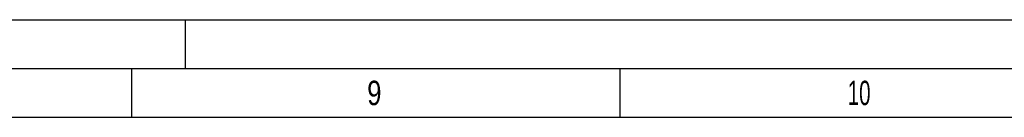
# Model space of a CAD drawing. Header units: millimetres. Extents: x 0 to 1189, y 0 to 841.
# Tile 42 of 82: x 383 to 484, y 831 to 841. Entities that reach past the tile are written whole.
import ezdxf

# ---------------------------------------------------------------- set-up
doc = ezdxf.new("R2010")
doc.units = ezdxf.units.MM
doc.header["$LTSCALE"] = 65.395
doc.layers.get('0').update_dxf_attribs({"linetype": 'CONTINUOUS'})
doc.styles.add('TEXTSTYLE_2', font='txt')

msp = doc.modelspace()

# ---------------------------------------------------------------- linework, layer by layer
at = {"color": 5, "linetype": 'Continuous'}
for p, q in [((0, 841), (1189, 841)), ((400, 836), (400, 841)), ((394.5, 831), (394.5, 836)), ((444.5, 831), (444.5, 836)), ((10, 831), (1179, 831))]:
    msp.add_line(p, q, dxfattribs=at)
at = {"color": 6, "linetype": 'Continuous'}
msp.add_line((5, 836), (1184, 836), dxfattribs=at)

# ---------------------------------------------------------------- texts
at = {"color": 5, "linetype": 'Continuous', "style": 'TEXTSTYLE_2'}
for s, width, p in [('9', 0.785714, (418.606, 832.248)), ('10', 0.630952, (467.806, 832.248))]:
    msp.add_text(s, height=2.50001, dxfattribs=dict(at, width=width)).set_placement(p)

doc.saveas('drawing.dxf')
